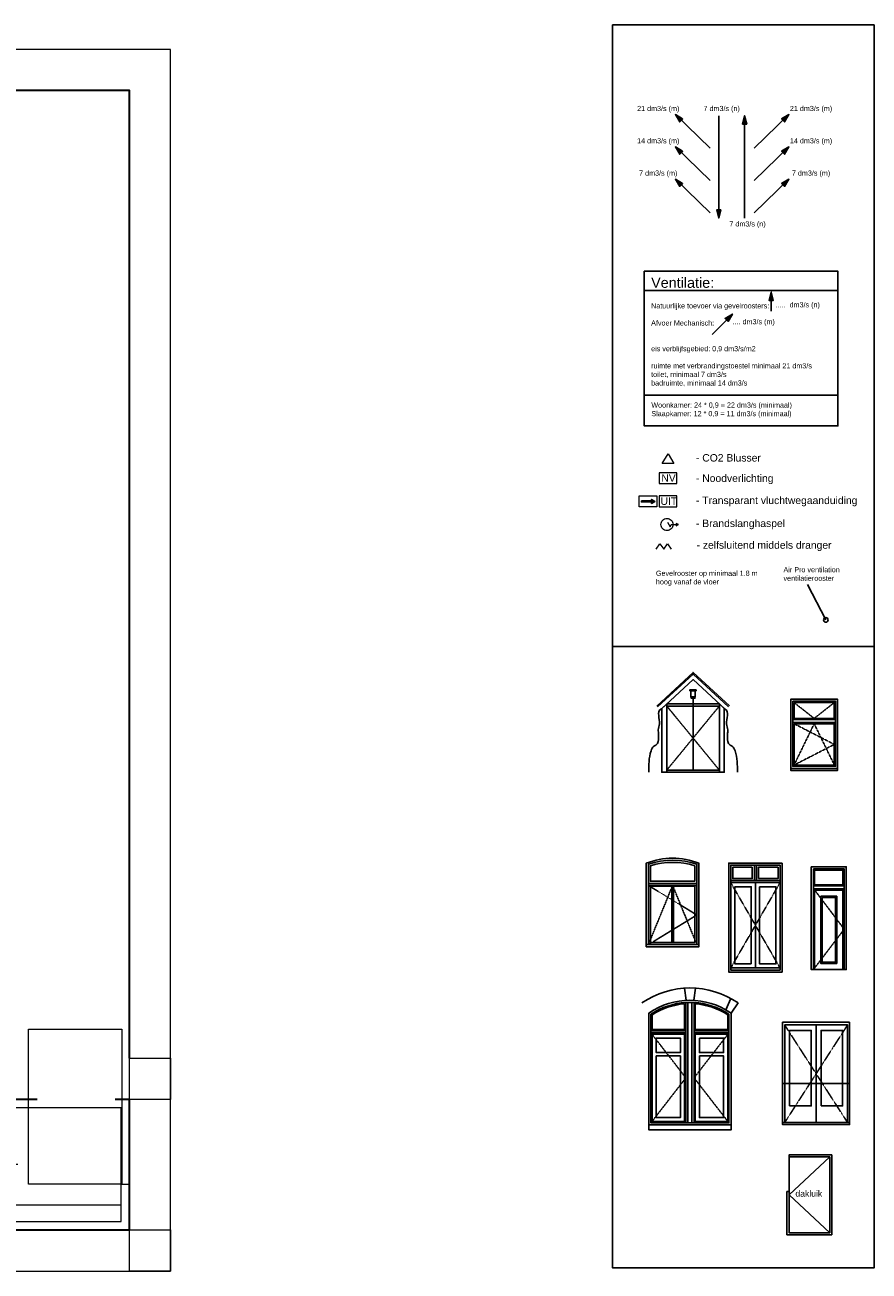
# Model space of a CAD drawing. Header units: millimetres. Extents: x 0 to 10560344, y -63228 to 177747.
# Tile 84 of 126: x 81812 to 102347, y 0 to 30297. Entities that reach past the tile are written whole.
import ezdxf

# ---------------------------------------------------------------- set-up
doc = ezdxf.new("R2010")
doc.units = ezdxf.units.MM
doc.linetypes.add('HIDDEN2', pattern=[4.7625, 3.175, -1.5875])
for name, color, linetype in [('00-aanzicht algemeen', 11, 'Continuous'), ('00-aanzicht algemeen dik', 1, 'Continuous'), ('00-arcering', 11, 'Continuous'), ('00-stippel klein', 11, 'HIDDEN2'), ('65-ventilatie', 7, 'Continuous'), ('AL22----_BINNENWAND', 7, 'Continuous'), ('Z00-tekst', 11, 'Continuous')]:
    doc.layers.add(name, color=color, linetype=linetype)
doc.layers.add('00-hulplijnen', color=2, linetype='Continuous', plot=False)
for name, color, linetype, lineweight in [('005', 9, 'Continuous', 5), ('008', 8, 'Continuous', 9), ('035', 82, 'Continuous', 35), ('65-brandweersymbolen', 11, 'Continuous', 9), ('text008', 8, 'Continuous', 9), ('text018', 1, 'Continuous', 20)]:
    doc.layers.add(name, color=color, linetype=linetype, lineweight=lineweight)
doc.layers.add('xx HIDDEN', color=30, linetype='Continuous', lineweight=0, plot=False)
doc.layers.add('xxhiddenxx', color=40, linetype='Continuous', lineweight=0, plot=False)
doc.styles.add('00_100', font='swissl.ttf', dxfattribs={"height": 150})
doc.styles.add('01_100', font='swissl.ttf', dxfattribs={"height": 220})
doc.styles.add('02_50', font='swiss.ttf', dxfattribs={"height": 140})
doc.styles.add('Century 2 teksten', font='GOTHIC.TTF', dxfattribs={"height": 2})
doc.styles.add('mvd', font='GOTHIC.TTF')
picture_1 = doc.add_image_def('image1.jpg', size_in_pixel=(564, 937))

# ---------------------------------------------------------------- blocks, each defined once
blk = doc.blocks.new('kader MvD A3')
at = {"layer": '008', "transparency": 33554687}
for p, q in [((-71.37, 16.12), (-82.74, 16.12)), ((-49.45, 16.12), (-69.31, 16.12)), ((-27.53, 16.12), (-47.4, 16.12))]:
    blk.add_line(p, q, dxfattribs=at)
at = {"layer": '035', "transparency": 33554687}
blk.add_line((-228.91, 0), (-228.91, 31.97), dxfattribs=at)
for points in [[(-228.69, 0), (-228.69, 0), (0, 0), (0, 32.15), (-3.5, 32.15)], [(-22.76, 32.15), (-228.69, 32.15)]]:
    blk.add_lwpolyline(points, dxfattribs=at)
at = {"layer": 'xx HIDDEN'}
blk.add_lwpolyline([(-1.9, 11.25), (0, 11.25)], dxfattribs=at)
at = {"layer": 'xxhiddenxx', "transparency": 33554687}
for p, q in [((-226.86, 29.91), (-226.86, 1.87)), ((-2.05, 30.1), (-226.64, 30.1)), ((-2.05, 2.05), (-2.05, 30.1)), ((-226.64, 6.16), (-2.05, 6.16)), ((-226.64, 2.05), (-2.05, 2.05))]:
    blk.add_line(p, q, dxfattribs=at)
at = {"layer": 'text008', "transparency": 33554687, "char_height": 2.31, "attachment_point": 1, "style": 'mvd'}
for s, insert in [('opdrachtgever :', (-224.28, 27.68)), ('project :', (-172.63, 27.87)), ('projectnr.', (-126.76, 27.78)), ('tek. nr.', (-105.7, 27.78)), ('fase :', (-83.81, 27.78)), ('schaal', (-126.68, 17.98)), ('getekend', (-83.29, 14.47)), ('datum', (-63.7, 14.47)), ('wijz:', (-44.3, 14.47))]:
    blk.add_mtext(s, dxfattribs=dict(at, insert=insert))
at = {"layer": 'text018', "transparency": 33554687, "insert": (-102.06, 3.17), "char_height": 1.43835, "attachment_point": 5, "style": 'mvd'}
blk.add_mtext('{\\fArial|b1|i0|c0|p34;ADRES} DEUTZSTRAAT 19, 2342 AC OEGSTGEEST   {\\fArial|b1|i0|c0|p34;TEL} 071 5120790   {\\fArial|b1|i0|c0|p34;E-MAIL} info@marcelvandijk.com   {\\fArial|b1|i0|c0|p34;WEB} www.marcelvandijk.com', dxfattribs=at)
at = {"layer": 'text018', "style": 'Century 2 teksten'}
for tag, p, height in [('OMSCHRIJVING_ETIKET', (-228.91, 34.1), 4), ('OPDRACHTGEVER:', (-224.28, 20.82), 2), ('PROJECT:', (-172.63, 21.01), 2), ('PROJECTNR:', (-126.76, 20.92), 3.5), ('TEKENINGNR:', (-105.7, 20.92), 3.5), ('FASE', (-83.81, 20.92), 3), ('ADRES_OPDRACHTGEVER:', (-224.28, 17.1), 2), ('ADRES_PROJECT:', (-172.63, 17.28), 2), ('POSTCODE_PROJECT:', (-172.63, 13.48), 2), ('POSTCODE_OPDRACHTGEVER:', (-224.28, 13.29), 2), ('SCHAAL:', (-126.68, 11.12), 2), ('GETEKEND', (-83.29, 7.61), 2), ('DATUM', (-63.7, 7.61), 2), ('WIJZIGINGSDATUM', (-44.3, 7.61), 2)]:
    blk.add_attdef(tag, p, '', height=height, dxfattribs=at)
at = {"layer": '005'}
image = blk.add_image(picture_1, insert=(-24.88, 11.25), size_in_units=(22.98, 38.17), dxfattribs=at)
image.dxf.flags = 7
blk = doc.blocks.new('aanzicht kapel')
at = {"layer": '00-aanzicht algemeen'}
for points in [[(-125, 1608), (760, 2427), (1644, 1609)], [(-104, 1586), (760, 2386), (1624, 1587)], [(-18, 1530), (760, 2250), (1538, 1530)], [(760, 1608), (760, 50)]]:
    blk.add_lwpolyline(points, dxfattribs=at)
for points in [[(120, 1658), (0, 1547), (0, 0), (120, 0)], [(120, 1658), (1400, 1658), (1400, 0), (120, 0)], [(120, 1608), (1400, 1608), (1400, 50), (120, 50)], [(760, 50), (120, 50), (120, 1608), (760, 1608)], [(760, 1608), (1400, 1608), (1400, 50), (760, 50)], [(1400, 1658), (1520, 1547), (1520, 0), (1400, 0)]]:
    blk.add_lwpolyline(points, close=True, dxfattribs=at)
for points in [[(-319, 0), (-261, 521), (-194, 633), (-128, 669), (-79, 837), (-79, 921), (-85, 1030), (-57, 1174), (-20, 1533), (0, 1547), (3, 1553)], [(1839, 0), (1781, 521), (1714, 633), (1648, 669), (1599, 837), (1599, 921), (1605, 1030), (1577, 1174), (1540, 1533), (1520, 1547), (1517, 1553)]]:
    blk.add_spline(points, degree=3, dxfattribs=at)
at = {"layer": '00-aanzicht algemeen dik'}
for points in [[(835, 2004), (835, 1979), (685, 1979), (685, 2004), (835, 2004)], [(835, 1979), (815, 1979), (815, 1829), (705, 1829), (705, 1979), (815, 1979)], [(815, 1829), (805, 1829), (805, 1797), (715, 1797), (715, 1829)], [(760, 1797), (760, 1628)]]:
    blk.add_lwpolyline(points, dxfattribs=at)
at = {"layer": '00-stippel klein'}
for points in [[(120, 50), (1400, 1608)], [(120, 1608), (1400, 50)]]:
    blk.add_lwpolyline(points, dxfattribs=at)
blk = doc.blocks.new('draaikiep met bovenlicht')
at = {"layer": '00-aanzicht algemeen'}
for points in [[(140.091386, 1730), (0, 1730), (0, 1730), (140.091386, 1730)], [(0, 1730), (1140, 1730), (1140, 50), (0, 50)], [(50, 1680), (1090, 1680), (1090, 100), (50, 100)], [(50, 1680), (1090, 1680), (1090, 1235), (50, 1235)], [(80, 1650), (1060, 1650), (1060, 1265), (80, 1265)], [(50, 1165), (1090, 1165), (1090, 100), (50, 100)], [(80, 1135), (1060, 1135), (1060, 130), (80, 130)]]:
    blk.add_lwpolyline(points, close=True, dxfattribs=at)
for points in [[(50, 1165), (1090, 1165), (1090, 1235), (50, 1235)], [(0, 50), (0, 0), (1140, 0), (1140, 50), (0, 50)]]:
    blk.add_lwpolyline(points, dxfattribs=at)
at = {"layer": '00-stippel klein'}
for points in [[(80, 1650), (570, 1265), (1060, 1650)], [(80, 1135), (1060, 632.5), (80, 130), (570, 1135), (1060, 130)]]:
    blk.add_lwpolyline(points, dxfattribs=at)
blk = doc.blocks.new('draaikiep met roede en bovenlicht')
at = {"layer": '00-aanzicht algemeen'}
for points in [[(0, 0), (0, 2030, -0.1875), (1280, 2030), (1280, 0)], [(50, 50), (50, 2004, -0.162157), (1230, 2004), (1230, 50)], [(1230, 2004, 0.162157), (50, 2004), (50, 1540), (1230, 1540)], [(1180, 1968, 0.152026), (100, 1968), (100, 1590), (1180, 1590)]]:
    blk.add_lwpolyline(points, format="xyb", close=True, dxfattribs=at)
for points in [[(50, 1540), (1230, 1540), (1230, 1490), (50, 1490), (50, 1540)], [(620, 1475), (620, 100), (660, 100), (660, 1475), (640, 1475)]]:
    blk.add_lwpolyline(points, dxfattribs=at)
for points in [[(1230, 1490), (50, 1490), (50, 50), (1230, 50)], [(1230, 1490), (50, 1490), (50, 50), (1230, 50)], [(1180, 1475), (100, 1475), (100, 100), (1180, 100)], [(0, 50), (1280, 50), (1280, 0), (0, 0)]]:
    blk.add_lwpolyline(points, close=True, dxfattribs=at)
at = {"layer": '00-stippel klein'}
blk.add_lwpolyline([(50, 50), (640, 1490), (1230, 50), (50, 50), (1230, 770), (50, 1490)], dxfattribs=at)
blk = doc.blocks.new('dubbele deur smal')
at = {"layer": '00-aanzicht algemeen'}
for points in [[(1300, 2650), (0, 2650), (0, 0), (1300, 0)], [(1250, 2600), (50, 2600), (50, 50), (1250, 50)], [(625, 2600), (50, 2600), (50, 2225), (625, 2225)], [(625, 2600), (50, 2600), (50, 2225), (625, 2225)], [(575, 2550), (100, 2550), (100, 2275), (575, 2275)], [(675, 2225), (1250, 2225), (1250, 2600), (675, 2600)], [(675, 2225), (1250, 2225), (1250, 2600), (675, 2600)], [(725, 2275), (1200, 2275), (1200, 2550), (725, 2550)], [(50, 2225), (1250, 2225), (1250, 2175), (50, 2175)], [(650, 100), (50, 100), (50, 2175), (650, 2175)], [(650, 2175), (650, 2175), (650, 100), (650, 100)], [(650, 2175), (1250, 2175), (1250, 100), (650, 100)], [(550, 200), (150, 200), (150, 2075), (550, 2075)], [(750, 2075), (1150, 2075), (1150, 200), (750, 200)]]:
    blk.add_lwpolyline(points, close=True, dxfattribs=at)
blk.add_lwpolyline([(650, 2600), (625, 2600), (625, 2225), (675, 2225), (675, 2600), (650, 2600)], dxfattribs=at)
at = {"layer": '00-stippel klein'}
for points in [[(50, 2175), (1250, 100)], [(1250, 2175), (50, 100)]]:
    blk.add_lwpolyline(points, dxfattribs=at)
blk = doc.blocks.new('voordeur')
at = {"layer": '00-aanzicht algemeen'}
for points in [[(0, 2500), (850, 2500), (850, 0), (0, 0)], [(50, 2450), (800, 2450), (800, 0), (50, 0)], [(50, 2450), (800, 2450), (800, 2035), (50, 2035)], [(80, 2420), (770, 2420), (770, 2065), (80, 2065)], [(50, 1965), (800, 1965), (800, 0), (50, 0)], [(80, 1935), (770, 1935), (770, 0), (80, 0)], [(230, 1785), (620, 1785), (620, 150), (230, 150)], [(260, 1755), (590, 1755), (590, 180), (260, 180)]]:
    blk.add_lwpolyline(points, close=True, dxfattribs=at)
blk.add_lwpolyline([(50, 1965), (50, 2035), (800, 2035), (800, 1965)], dxfattribs=at)
at = {"layer": '00-stippel klein'}
blk.add_lwpolyline([(57.3, 1965), (800, 982.5), (50, 0)], dxfattribs=at)
blk = doc.blocks.new('dubbele voordeur')
at = {"layer": '00-aanzicht algemeen'}
for points in [[(905, 3150), (866, 3446)], [(1095, 3150), (1134, 3446)], [(900, 3097), (900, 170)], [(950, 3100), (950, 170)], [(1050, 3100), (1050, 170)], [(1100, 3097), (1100, 170)], [(1869, 2922), (1995, 3195)], [(2000, 2840), (2170, 3087)], [(900, 2410), (50, 2410)], [(900, 2360), (50, 2360)], [(1950, 2410), (1100, 2410)], [(1950, 2360), (1100, 2360)]]:
    blk.add_lwpolyline(points, dxfattribs=at)
for points in [[(2000, 2840, 0.31), (0, 2840), (0, 2410), (0, 120), (2000, 120)], [(1950, 2813, 0.301661), (50, 2813), (50, 2410), (50, 170), (1950, 170)], [(900, 3097, 0.132725), (50, 2813), (50, 2410), (900, 2410)], [(870, 3065, 0.125518), (80, 2797), (80, 2440), (870, 2440)], [(1950, 2813, 0.1327), (1100, 3097), (1100, 2410), (1950, 2410)], [(1920, 2797, 0.125493), (1130, 3065), (1130, 2440), (1920, 2440)]]:
    blk.add_lwpolyline(points, format="xyb", close=True, dxfattribs=at)
for points in [[(50, 2360), (900, 2360), (900, 170), (50, 170)], [(80, 2330), (870, 2330), (870, 200), (80, 200)], [(180, 2230), (770, 2230), (770, 1880), (180, 1880)], [(1100, 2360), (1950, 2360), (1950, 170), (1100, 170)], [(1130, 2330), (1920, 2330), (1920, 200), (1130, 200)], [(1230, 2230), (1820, 2230), (1820, 1880), (1230, 1880)], [(180, 1800), (770, 1800), (770, 300), (180, 300)], [(1230, 1800), (1820, 1800), (1820, 300), (1230, 300)], [(0, 120), (2000, 120), (2000, 0), (0, 0)]]:
    blk.add_lwpolyline(points, close=True, dxfattribs=at)
for radius in [2068, 1768]:
    blk.add_arc((1000, 1382), radius, 55.5531, 124.4469, dxfattribs=at)
at = {"layer": '00-stippel klein'}
for points in [[(50, 2360), (900, 1265), (50, 170)], [(1950, 2360), (1100, 1265), (1950, 170)]]:
    blk.add_lwpolyline(points, dxfattribs=at)
blk = doc.blocks.new('dubbele balkondeur')
at = {"layer": '00-aanzicht algemeen', "ltscale": 5}
for points in [[(1630, 2490), (0, 2490), (0, 50), (1630, 50)], [(170, 454), (695, 454), (695, 2290), (170, 2290)], [(935, 454), (1460, 454), (1460, 2290), (935, 2290)]]:
    blk.add_lwpolyline(points, close=True, dxfattribs=at)
for points in [[(1580, 50), (1580, 2423), (50, 2423), (50, 50)], [(815, 50), (815, 2423), (50, 2423), (50, 50)], [(1630, 1000), (0, 1000)], [(1630, 50), (0, 50), (0, 0), (1630, 0), (1630, 50)]]:
    blk.add_lwpolyline(points, dxfattribs=at)
at = {"layer": '00-stippel klein'}
for points in [[(50, 50), (1580, 2423)], [(50, 2423), (1580, 50)]]:
    blk.add_lwpolyline(points, dxfattribs=at)
blk = doc.blocks.new('dakluik')
at = {"layer": '00-aanzicht algemeen'}
blk.add_lwpolyline([(1040, 1890), (50, 970), (1040, 50)], dxfattribs=at)
blk.add_lwpolyline([(50, 50), (1040, 50), (1040, 1890), (50, 1890)], close=True, dxfattribs=at)
at = {"layer": '00-aanzicht algemeen dik'}
blk.add_lwpolyline([(50, 1940), (50, 1890), (1040, 1890), (1040, 50), (50, 50), (50, 1050), (0, 1050), (0, 50), (0, 0), (1090, 0), (1090, 1940), (50, 1940), (50, 1890)], dxfattribs=at)
at = {"layer": 'Z00-tekst', "insert": (205, 1076), "char_height": 120, "width": 3103.13, "attachment_point": 1, "style": '00_100'}
blk.add_mtext('{\\H1.25x;dakluik}', dxfattribs=at)

msp = doc.modelspace()

# ---------------------------------------------------------------- hatches: boundary and pattern name
at = {"layer": '00-aanzicht algemeen'}
msp.add_hatch(color=256, dxfattribs=at).paths.add_polyline_path([(96810, 18722.3), (97056.8, 18722.3), (97056.8, 18759.1), (97135.5, 18711.8), (97056.8, 18664.6), (97056.8, 18701.3), (96810, 18701.3)])
at = {"layer": '65-ventilatie'}
for points in [[(97634.3, 28115.5), (97740.3, 27938.8), (97775.7, 27974.1), (97811.1, 28009.5)], [(99320, 28087.7), (99370, 27887.7), (99320, 27887.7), (99270, 27887.7)], [(100396.2, 28115.5), (100290.2, 27938.8), (100254.8, 27974.1), (100219.4, 28009.5)], [(97634.3, 27330.3), (97740.3, 27153.5), (97775.7, 27188.8), (97811.1, 27224.2)], [(100396.2, 27330.3), (100290.2, 27153.5), (100254.8, 27188.8), (100219.4, 27224.2)], [(97634.3, 26545.2), (97740.3, 26368.4), (97775.7, 26403.7), (97811.1, 26439.1)], [(100396.2, 26545.2), (100290.2, 26368.4), (100254.8, 26403.7), (100219.4, 26439.1)], [(98690.5, 25599.2), (98740.5, 25799.2), (98690.5, 25799.2), (98640.5, 25799.2)], [(99966, 23800.5), (100016, 23600.5), (99966, 23600.5), (99916, 23600.5)], [(99022.4, 23266.6), (98916.3, 23089.8), (98881, 23125.2), (98845.6, 23160.5)]]:
    msp.add_hatch(color=256, dxfattribs=at).paths.add_polyline_path(points)

# ---------------------------------------------------------------- linework, layer by layer
at = {"layer": '00-aanzicht algemeen'}
msp.add_lwpolyline([(96810, 18722.3), (97056.8, 18722.3), (97056.8, 18759.1), (97135.5, 18711.8), (97056.8, 18664.6), (97056.8, 18701.3), (96810, 18701.3)], close=True, dxfattribs=at)
msp.add_lwpolyline([(101296.1, 15831), (100852.3, 16693.1)], dxfattribs=at)
at = {"layer": '00-arcering'}
msp.add_circle((101296.1, 15831), 55, dxfattribs=at)
at = {"layer": '00-hulplijnen'}
for points in [[(102467.1, 30296.6), (96106.2, 30296.6), (96106.2, 78.1), (102467.1, 78.1)], [(96877.3, 21297.2), (101588.8, 21297.2), (101588.8, 20547.3), (96877.3, 20547.3)]]:
    msp.add_lwpolyline(points, close=True, dxfattribs=at)
msp.add_lwpolyline([(102467.1, 15187.3), (96106.2, 15187.3)], dxfattribs=at)
at = {"layer": '035'}
msp.add_lwpolyline([(84356.5, 5174.3), (84356.5, 28700), (44356.5, 28700), (44356.5, 1000), (60778.3, 1000)], dxfattribs=at)
at = {"layer": '65-brandweersymbolen'}
for p, q in [((97441.9, 18204.2), (97505.2, 18094.6)), ((97708.5, 18149), (97657.1, 18178.6)), ((97657.1, 18178.6), (97657.1, 18120.2)), ((97505.2, 18094.6), (97529.9, 18149)), ((97529.9, 18149), (97708.5, 18149)), ((97657.1, 18120.2), (97708.2, 18149.7))]:
    msp.add_line(p, q, dxfattribs=at)
msp.add_lwpolyline([(97317.2, 19630.1), (97457.2, 19872.6), (97597.2, 19630.1)], close=True, dxfattribs=at)
at = {"layer": '65-brandweersymbolen', "linetype": 'Continuous'}
for points in [[(97242.9, 19143.9), (97668.4, 19143.9), (97668.4, 19409.9), (97242.9, 19409.9)], [(96755.5, 18846.5), (97181, 18846.5), (97181, 18580.5), (96755.5, 18580.5)], [(97242.9, 18580.5), (97668.4, 18580.5), (97668.4, 18846.5), (97242.9, 18846.5)]]:
    msp.add_lwpolyline(points, close=True, dxfattribs=at)
at = {"layer": '65-brandweersymbolen', "flags": 128}
msp.add_lwpolyline([(97282.9, 18150.5, -0.4142136), (97430.5, 18298.1, -0.4142136), (97578, 18150.5, -0.4142136), (97430.5, 18003, -0.4142136)], format="xyb", close=True, dxfattribs=at)
at = {"layer": '65-brandweersymbolen'}
msp.add_lwpolyline([(97167.8, 17553.8), (97259.1, 17678.1), (97350.5, 17553.8), (97441.8, 17678.1), (97533.1, 17553.8)], dxfattribs=at)
at = {"layer": '65-ventilatie'}
for points in [[(98480.3, 27299.3), (97634.3, 28115.5), (97740.3, 27938.8), (97775.7, 27974.1), (97811.1, 28009.5), (97634.3, 28115.5)], [(98690.5, 28087.7), (98690.5, 25599.2), (98740.5, 25799.2), (98690.5, 25799.2), (98640.5, 25799.2), (98690.5, 25599.2)], [(99320, 25599.2), (99320, 28087.7), (99370, 27887.7), (99320, 27887.7), (99270, 27887.7), (99320, 28087.7)], [(99550.2, 27299.3), (100396.2, 28115.5), (100290.2, 27938.8), (100254.8, 27974.1), (100219.4, 28009.5), (100396.2, 28115.5)], [(98480.3, 26514), (97634.3, 27330.3), (97740.3, 27153.5), (97775.7, 27188.8), (97811.1, 27224.2), (97634.3, 27330.3)], [(99550.2, 26514), (100396.2, 27330.3), (100290.2, 27153.5), (100254.8, 27188.8), (100219.4, 27224.2), (100396.2, 27330.3)], [(98480.3, 25728.9), (97634.3, 26545.2), (97740.3, 26368.4), (97775.7, 26403.7), (97811.1, 26439.1), (97634.3, 26545.2)], [(99550.2, 25728.9), (100396.2, 26545.2), (100290.2, 26368.4), (100254.8, 26403.7), (100219.4, 26439.1), (100396.2, 26545.2)], [(99966, 23336.1), (99966, 23800.5), (100016, 23600.5), (99966, 23600.5), (99916, 23600.5), (99966, 23800.5)], [(98526.2, 22770.4), (99022.4, 23266.6), (98916.3, 23089.8), (98881, 23125.2), (98845.6, 23160.5), (99022.4, 23266.6)]]:
    msp.add_lwpolyline(points, dxfattribs=at)
at = {"layer": 'xx HIDDEN'}
for points in [[(43356.5, 29700), (43356.5, 0), (85356.5, 0), (85356.5, 29700)], [(84356.5, 5174.3), (85356.5, 5174.3), (85356.5, 4174.3), (84356.5, 4174.3)], [(84356.5, 1000), (85356.5, 1000), (85356.5, 0), (84356.5, 0)]]:
    msp.add_lwpolyline(points, close=True, dxfattribs=at)
at = {"layer": 'Z00-tekst'}
msp.add_lwpolyline([(96877.3, 24309.8), (101588.8, 24309.8), (101588.8, 21297.2), (96877.3, 21297.2)], close=True, dxfattribs=at)
msp.add_lwpolyline([(96877.3, 23841.1), (101588.8, 23841.1)], dxfattribs=at)

# ---------------------------------------------------------------- block references
at = {"layer": '00-aanzicht algemeen'}
for name, p in [('aanzicht kapel', (97305.2, 12129.4)), ('draaikiep met bovenlicht', (100441.7, 12172)), ('draaikiep met roede en bovenlicht', (96928.3, 7886.8)), ('dubbele deur smal', (98931.7, 7268.8)), ('voordeur', (100942, 7329.1)), ('dubbele voordeur', (96989.5, 3432.6)), ('dubbele balkondeur', (100243.7, 3560.6)), ('dakluik', (100349.5, 883.8))]:
    msp.add_blockref(name, p, dxfattribs=at)
at = {"layer": 'AL22----_BINNENWAND'}
ref = msp.add_blockref('kader MvD A3', (84356.5, 1000), dxfattribs=dict(at, xscale=98.72847419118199, yscale=98.72847419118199, zscale=98.72847419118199))
ref.add_attrib('OPDRACHTGEVER:', 'Oudendal Groep', (62213.7, 3055.9), dxfattribs={"layer": 'text018', "height": 197.457, "style": 'Century 2 teksten'})
ref.add_attrib('ADRES_OPDRACHTGEVER:', 'Haagweg 13A', (62213.7, 2687.8), dxfattribs={"layer": 'text018', "height": 197.457, "style": 'Century 2 teksten'})
ref.add_attrib('POSTCODE_OPDRACHTGEVER:', '2321 AC, Leiden', (62213.7, 2312.5), dxfattribs={"layer": 'text018', "height": 197.457, "style": 'Century 2 teksten'})
ref.add_attrib('PROJECT:', 'Realisatie Dakopbouw', (67313.2, 3074.2), dxfattribs={"layer": 'text018', "height": 197.457, "style": 'Century 2 teksten'})
ref.add_attrib('ADRES_PROJECT:', 'Beschuitsteeg 6', (67313.2, 2706.1), dxfattribs={"layer": 'text018', "height": 197.457, "style": 'Century 2 teksten'})
ref.add_attrib('POSTCODE_PROJECT:', '2311 JV, Leiden', (67313.2, 2330.8), dxfattribs={"layer": 'text018', "height": 197.457, "style": 'Century 2 teksten'})
ref.add_attrib('PROJECTNR:', '8055', (71841.4, 3065.3), dxfattribs={"layer": 'text018', "height": 345.55, "style": 'Century 2 teksten'})
ref.add_attrib('FASE', 'Omgevingsvergunning', (76082.4, 3065.3), dxfattribs={"layer": 'text018', "height": 296.185, "style": 'Century 2 teksten'})
ref.add_attrib('GETEKEND', 'T.K.', (76133.1, 1751.8), dxfattribs={"layer": 'text018', "height": 197.46, "style": 'Century 2 teksten'})
ref.add_attrib('DATUM', '6 april 2023', (78067.7, 1751.8), dxfattribs={"layer": 'text018', "height": 197.457, "style": 'Century 2 teksten'})
ref.add_attrib('WIJZIGINGSDATUM', '-', (79982.6, 1751.8), dxfattribs={"layer": 'text018', "height": 197.5, "style": 'Century 2 teksten'})
ref.add_attrib('SCHAAL:', '1:100', (71849.5, 2098.3), dxfattribs={"layer": 'text018', "height": 197.46, "style": 'Century 2 teksten'})

# ---------------------------------------------------------------- texts
at = {"layer": '00-hulplijnen', "char_height": 125, "width": 4509.017, "attachment_point": 1, "style": '02_50'}
for s, insert in [('Woonkamer: 24 * 0,9 = 22 dm3/s (minimaal)\\PSlaapkamer: 12 * 0,9 = 11 dm3/s (minimaal)', (97050.6, 21117.5)), ('Gevelrooster op minimaal 1.8 m \\Phoog vanaf de vloer', (97161.6, 17027.9))]:
    msp.add_mtext(s, dxfattribs=dict(at, insert=insert))
at = {"layer": '65-brandweersymbolen', "style": '01_100'}
for s, p in [('NV', (97293.7, 19191.2)), ('UIT', (97273.6, 18627.8))]:
    msp.add_text(s, height=180, dxfattribs=at).set_placement(p)
at = {"layer": '65-ventilatie', "char_height": 125, "width": 3103.131, "style": '02_50'}
for s, insert, attachment_point in [('21 dm3/s (m)', (96704.3, 28327.8), 1), ('7 dm3/s (n)', (98319.8, 28327.8), 1), ('21 dm3/s (m)', (100421.6, 28327.8), 1), ('14 dm3/s (m)', (96704.3, 27542.5), 1), ('14 dm3/s (m)', (100421.6, 27542.5), 1), (' 7 dm3/s (m)', (96704.3, 26757.4), 1), (' 7 dm3/s (m)', (100421.6, 26757.4), 1), ('7 dm3/s (n)', (98949.2, 25359.2), 7)]:
    msp.add_mtext(s, dxfattribs=dict(at, insert=insert, attachment_point=attachment_point))
at = {"layer": 'Z00-tekst', "attachment_point": 1}
for s, insert, char_height, width, style in [('{\\H2x;Ventilatie:}\\P\\PNatuurlijke toevoer via gevelroosters:  \\P\\PAfvoer Mechanisch: \\P\\P\\Peis verblijfsgebied: 0,9 dm3/s/m2\\P\\Pruimte met verbrandingstoestel minimaal 21 dm3/s\\Ptoilet, minimaal 7 dm3/s\\Pbadruimte, minimaal 14 dm3/s', (97045.5, 24154.9), 125, 4509.017, '02_50'), ('.....  dm3/s (n)', (100073.7, 23555.2), 125, 3103.131, '02_50'), ('.... dm3/s (m)', (99025.9, 23143.3), 125, 3103.131, '02_50'), ('- CO2 Blusser', (98135.5, 19861.6), 180, 10382.71, '01_100'), ('- Noodverlichting', (98135.5, 19366.7), 180, 10382.71, '01_100'), ('- Transparant vluchtwegaanduiding', (98135.5, 18827.5), 180, 10382.71, '01_100'), ('- Brandslanghaspel', (98135.5, 18269.7), 180, 10382.71, '01_100'), ('- zelfsluitend middels dranger', (98149.9, 17741.3), 180, 10382.71, '01_100'), ('Air Pro ventilation\\Pventilatierooster', (100265.5, 17115.1), 125, 3103.131, '02_50')]:
    msp.add_mtext(s, dxfattribs=dict(at, insert=insert, char_height=char_height, width=width, style=style))

doc.saveas('drawing.dxf')
